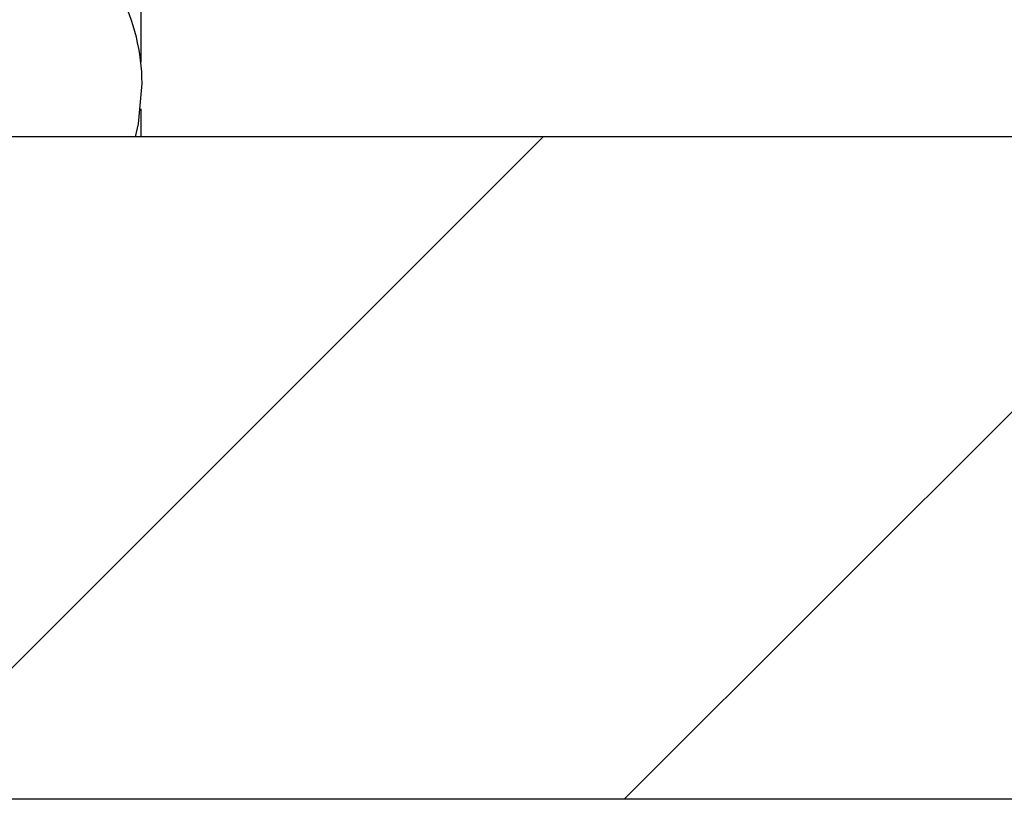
# Model space of a CAD drawing. Header units: millimetres. Extents: x 0 to 297, y 0 to 210.
# Tile 5 of 49: x 122 to 128, y 85 to 90. Entities that reach past the tile are written whole.
import ezdxf

# ---------------------------------------------------------------- set-up
doc = ezdxf.new("R2010")
doc.units = ezdxf.units.MM
doc.layers.add('图层0', color=7, linetype='Continuous', lineweight=25)

msp = doc.modelspace()

# ---------------------------------------------------------------- hatches: boundary and pattern name
at = {"layer": '图层0', "linetype": 'Continuous', "lineweight": 18}
h = msp.add_hatch(dxfattribs=at)
h.set_pattern_fill('ANSI31', color=256, angle=3e-322, style=0)
edge = h.paths.add_edge_path(flags=0)
edge.add_line((116.8567, 93.9643), (116.7067, 94.1143))
edge.add_line((116.7067, 94.1143), (115.0067, 94.1143))
edge.add_line((115.0067, 94.1143), (114.8567, 93.9643))
edge.add_line((114.8567, 93.9643), (114.8567, 85.2643))
edge.add_line((114.8567, 85.2643), (115.0067, 85.1143))
edge.add_line((115.0067, 85.1143), (127.957, 85.1143))
edge.add_spline(control_points=[(127.957, 85.1143), (128.007, 85.1643), (128.057, 85.2143), (128.107, 85.2643)], knot_values=[0.001887, 0.001887, 0.001887, 0.001887, 0.002312, 0.002312, 0.002312, 0.002312], weights=[1, 1, 1, 1], degree=3, periodic=0)
edge.add_line((128.107, 85.2643), (128.107, 86.3143))
edge.add_line((128.107, 86.3143), (130.1069, 86.3143))
edge.add_line((130.1069, 86.3143), (130.1069, 89.1143))
edge.add_line((130.1069, 89.1143), (116.8567, 89.1143))
edge.add_line((116.8567, 89.1143), (116.8567, 93.9643))

# ---------------------------------------------------------------- linework, layer by layer
at = {"color": 7, "linetype": 'Continuous', "lineweight": 25}
for p, q in [((122.6067, 90.267), (122.6067, 89.5654)), ((122.6067, 89.2835), (122.6067, 89.1143)), ((130.1069, 89.1143), (116.8567, 89.1143)), ((127.957, 85.1143), (115.0067, 85.1143))]:
    msp.add_line(p, q, dxfattribs=at)
at = {"color": 7, "linetype": 'Continuous', "lineweight": 25, "flags": 128}
msp.add_lwpolyline([(122.5756, 89.1143), (122.5931, 89.1929), (122.6147, 89.437)], dxfattribs=at)
at = {"color": 7, "linetype": 'Continuous', "lineweight": 25}
msp.add_arc((121.3647, 89.4244), 1.25, 0.57737, 52.21788, dxfattribs=at)

doc.saveas('drawing.dxf')
